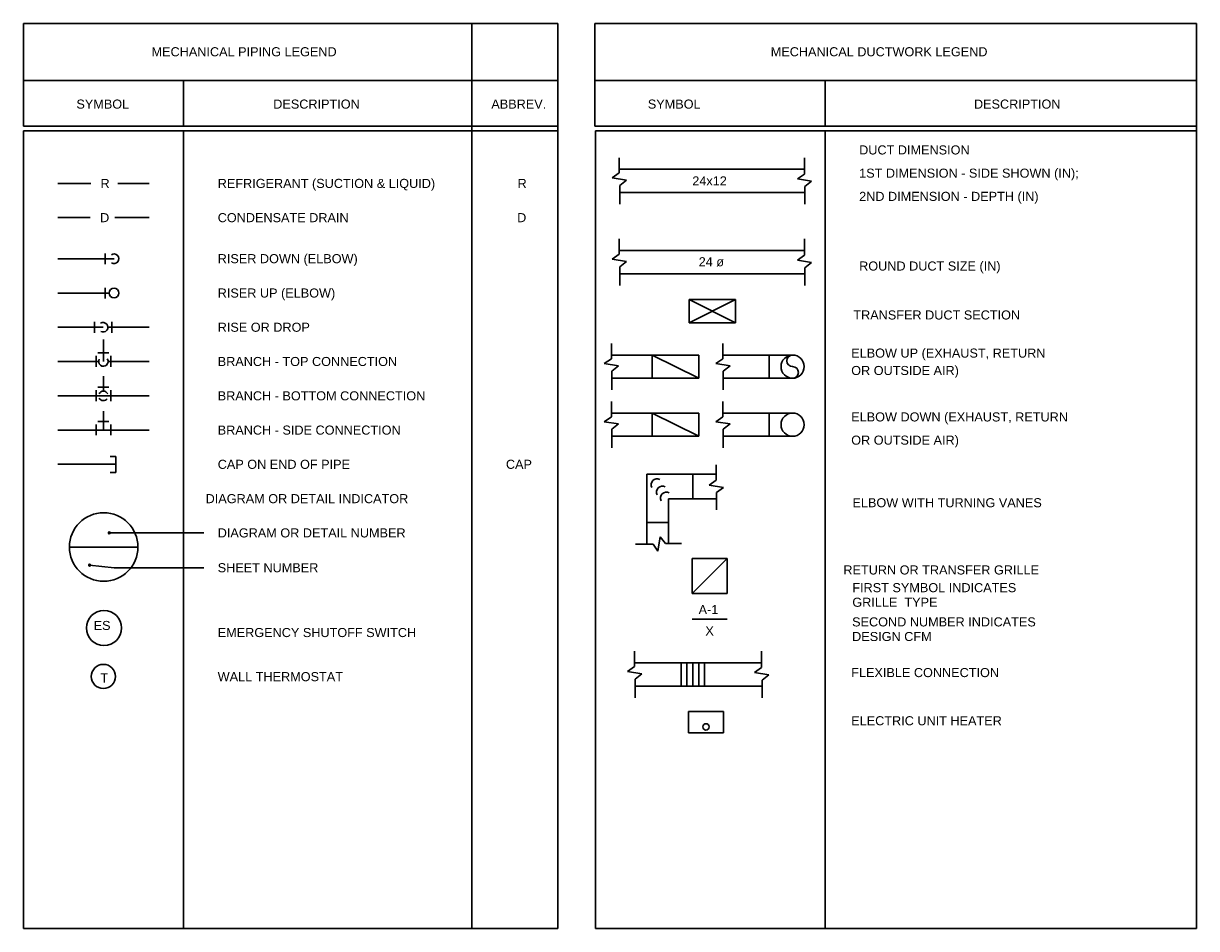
# Model space of a CAD drawing. Header units: inches. Extents: x 110.5 to 134.8, y 66.5 to 75.8.
# Tile 2 of 2: x 122.7 to 134.8, y 66.5 to 75.8. Entities that reach past the tile are written whole.
import ezdxf

# ---------------------------------------------------------------- set-up
doc = ezdxf.new("R2010")
doc.units = ezdxf.units.IN
doc.header["$MEASUREMENT"] = 0
for name, color, linetype, lineweight in [('A-DETL', 90, 'Continuous', 9), ('A-DETL-MEDM', 33, 'Continuous', 30), ('G-ANNO-TEXT', 231, 'Continuous', 9)]:
    doc.layers.add(name, color=color, linetype=linetype, lineweight=lineweight)
doc.styles.add('Arial', font='arial.ttf', dxfattribs={"height": 0.125})
doc.styles.add('Arial Unicode MS', font='ARIALUNI.TTF', dxfattribs={"height": 0.09375})

msp = doc.modelspace()

# ---------------------------------------------------------------- linework, layer by layer
at = {"layer": 'A-DETL', "lineweight": 30}
for p, q in [((128.242, 75.814), (122.716, 75.814)), ((122.716, 75.814), (122.716, 74.751)), ((127.351, 66.457), (127.351, 75.814)), ((128.242, 75.814), (128.242, 66.457)), ((128.624, 74.751), (128.624, 75.814)), ((128.624, 75.814), (134.844, 75.814)), ((134.844, 75.814), (134.844, 74.703)), ((122.716, 75.223), (128.242, 75.223)), ((124.369, 75.223), (124.369, 74.751)), ((128.624, 75.223), (134.844, 75.223)), ((131.005, 75.223), (131.005, 74.751)), ((122.716, 74.751), (128.242, 74.751)), ((128.624, 74.751), (134.844, 74.751)), ((122.716, 74.703), (128.242, 74.703)), ((122.716, 66.457), (122.716, 74.703)), ((124.369, 66.457), (124.369, 74.703)), ((128.63, 74.703), (134.844, 74.703)), ((128.63, 66.457), (128.63, 74.703)), ((131.005, 66.457), (131.005, 74.703)), ((134.844, 74.703), (134.844, 66.457)), ((128.876, 74.426), (128.876, 74.268)), ((130.79, 74.426), (130.79, 74.257)), ((128.876, 74.268), (128.803, 74.217)), ((128.876, 74.306), (130.79, 74.306)), ((130.79, 74.257), (130.717, 74.206)), ((123.07, 74.16), (123.411, 74.16)), ((124.015, 74.16), (123.693, 74.16)), ((128.803, 74.217), (128.951, 74.193)), ((128.951, 74.193), (128.881, 74.139)), ((128.881, 74.139), (128.881, 73.946)), ((130.717, 74.206), (130.865, 74.182)), ((130.865, 74.182), (130.795, 74.128)), ((130.795, 74.128), (130.795, 73.946)), ((128.881, 74.066), (130.795, 74.066)), ((123.07, 73.806), (123.404, 73.806)), ((124.015, 73.806), (123.662, 73.806)), ((128.876, 73.586), (128.876, 73.428)), ((130.79, 73.586), (130.79, 73.417)), ((123.07, 73.382), (123.652, 73.382)), ((123.562, 73.437), (123.562, 73.325)), ((128.876, 73.428), (128.803, 73.377)), ((128.876, 73.466), (130.79, 73.466)), ((130.79, 73.417), (130.717, 73.366)), ((128.803, 73.377), (128.951, 73.353)), ((128.951, 73.353), (128.881, 73.299)), ((128.881, 73.299), (128.881, 73.106)), ((130.717, 73.366), (130.865, 73.342)), ((130.865, 73.342), (130.795, 73.288)), ((130.795, 73.288), (130.795, 73.106)), ((128.881, 73.226), (130.795, 73.226)), ((123.07, 73.027), (123.602, 73.027)), ((123.562, 73.082), (123.562, 72.97)), ((129.598, 72.96), (130.078, 72.72)), ((130.078, 72.96), (129.598, 72.72)), ((129.598, 72.96), (130.078, 72.96)), ((129.598, 72.72), (129.598, 72.96)), ((130.078, 72.96), (130.078, 72.72)), ((123.07, 72.673), (123.54, 72.673)), ((123.451, 72.728), (123.451, 72.616)), ((124.015, 72.673), (123.589, 72.673)), ((123.629, 72.728), (123.629, 72.616)), ((130.078, 72.72), (129.598, 72.72)), ((123.542, 72.319), (123.542, 72.548)), ((128.794, 72.506), (128.794, 72.348)), ((129.946, 72.506), (129.946, 72.348)), ((123.07, 72.319), (123.493, 72.319)), ((123.467, 72.264), (123.467, 72.376)), ((123.597, 72.408), (123.486, 72.408)), ((124.015, 72.319), (123.592, 72.319)), ((123.618, 72.264), (123.618, 72.376)), ((128.794, 72.348), (128.721, 72.297)), ((128.721, 72.297), (128.869, 72.273)), ((128.794, 72.386), (129.217, 72.386)), ((129.217, 72.386), (129.697, 72.146)), ((129.217, 72.386), (129.697, 72.386)), ((129.217, 72.146), (129.217, 72.386)), ((129.697, 72.386), (129.697, 72.146)), ((129.946, 72.348), (129.873, 72.297)), ((129.873, 72.297), (130.021, 72.273)), ((129.946, 72.386), (130.668, 72.386)), ((130.425, 72.386), (130.425, 72.146)), ((128.869, 72.273), (128.799, 72.219)), ((128.799, 72.219), (128.799, 72.026)), ((130.021, 72.273), (129.951, 72.219)), ((129.951, 72.219), (129.951, 72.026)), ((123.597, 72.054), (123.486, 72.054)), ((123.542, 72.014), (123.542, 72.166)), ((128.799, 72.146), (129.217, 72.146)), ((129.697, 72.146), (129.217, 72.146)), ((129.951, 72.146), (130.668, 72.146)), ((123.07, 71.964), (124.015, 71.964)), ((123.467, 71.91), (123.467, 72.022)), ((123.618, 71.91), (123.618, 72.022)), ((123.542, 71.61), (123.542, 71.804)), ((128.794, 71.906), (128.794, 71.748)), ((129.946, 71.906), (129.946, 71.748)), ((123.597, 71.699), (123.486, 71.699)), ((128.794, 71.748), (128.721, 71.697)), ((128.721, 71.697), (128.869, 71.673)), ((129.217, 71.786), (128.794, 71.786)), ((129.217, 71.546), (129.217, 71.786)), ((129.217, 71.786), (129.697, 71.546)), ((129.697, 71.786), (129.217, 71.786)), ((129.697, 71.546), (129.697, 71.786)), ((129.946, 71.748), (129.873, 71.697)), ((129.873, 71.697), (130.021, 71.673)), ((129.946, 71.786), (130.668, 71.786)), ((130.425, 71.786), (130.425, 71.546)), ((123.07, 71.61), (124.015, 71.61)), ((123.467, 71.556), (123.467, 71.667)), ((123.618, 71.556), (123.618, 71.667)), ((128.869, 71.673), (128.799, 71.619)), ((128.799, 71.619), (128.799, 71.426)), ((130.021, 71.673), (129.951, 71.619)), ((129.951, 71.619), (129.951, 71.426)), ((128.799, 71.546), (129.217, 71.546)), ((129.217, 71.546), (129.697, 71.546)), ((129.951, 71.546), (130.668, 71.546)), ((123.672, 71.338), (123.612, 71.338)), ((123.672, 71.256), (123.672, 71.338)), ((123.07, 71.256), (123.672, 71.256)), ((123.672, 71.256), (123.672, 71.173)), ((129.877, 71.252), (129.877, 71.093)), ((123.672, 71.173), (123.612, 71.173)), ((129.162, 70.432), (129.162, 71.153)), ((129.162, 71.153), (129.877, 71.153)), ((129.636, 70.899), (129.636, 71.153)), ((129.877, 71.093), (129.804, 71.042)), ((129.804, 71.042), (129.952, 71.018)), ((129.952, 71.018), (129.882, 70.964)), ((129.882, 70.964), (129.882, 70.786)), ((129.385, 70.438), (129.385, 70.899)), ((129.385, 70.899), (129.882, 70.899)), ((129.162, 70.656), (129.385, 70.656)), ((124.581, 70.547), (123.603, 70.547)), ((129.276, 70.36), (129.3, 70.508)), ((129.3, 70.508), (129.354, 70.438)), ((123.191, 70.401), (123.9, 70.401)), ((129.042, 70.432), (129.225, 70.432)), ((129.225, 70.432), (129.276, 70.36)), ((129.354, 70.438), (129.519, 70.438)), ((129.63, 69.922), (129.99, 70.282)), ((129.99, 70.282), (129.63, 70.282)), ((129.63, 70.282), (129.63, 69.922)), ((129.99, 69.922), (129.99, 70.282)), ((123.652, 70.187), (123.4, 70.214)), ((124.581, 70.187), (123.652, 70.187)), ((129.63, 69.922), (129.99, 69.922)), ((129.034, 69.323), (129.034, 69.165)), ((130.348, 69.323), (130.348, 69.154)), ((129.034, 69.165), (128.961, 69.114)), ((129.034, 69.203), (130.348, 69.203)), ((129.516, 69.203), (129.516, 68.963)), ((129.573, 69.203), (129.573, 68.963)), ((129.636, 69.203), (129.636, 68.963)), ((129.697, 69.203), (129.697, 68.963)), ((129.756, 69.203), (129.756, 68.963)), ((130.348, 69.154), (130.275, 69.103)), ((128.961, 69.114), (129.109, 69.09)), ((129.109, 69.09), (129.039, 69.036)), ((129.039, 69.036), (129.039, 68.843)), ((130.275, 69.103), (130.423, 69.079)), ((130.423, 69.079), (130.353, 69.025)), ((130.353, 69.025), (130.353, 68.843)), ((129.039, 68.963), (130.353, 68.963)), ((129.59, 68.481), (129.59, 68.7)), ((129.59, 68.7), (129.952, 68.7)), ((129.952, 68.7), (129.952, 68.481)), ((129.952, 68.481), (129.59, 68.481)), ((128.242, 66.457), (122.716, 66.457)), ((134.844, 66.457), (128.63, 66.457))]:
    msp.add_line(p, q, dxfattribs=at)
for centre, radius in [((123.652, 73.027), 0.0492), ((130.668, 72.266), 0.12), ((123.545, 70.401), 0.354), ((123.603, 70.547), 0.00984), ((123.4, 70.214), 0.00984), ((123.542, 69.063), 0.125)]:
    msp.add_circle(centre, radius, dxfattribs=at)
for centre, radius, start, end in [((123.652, 73.382), 0.0492, 238.907, 124.3571), ((123.54, 72.673), 0.0492, 238.907, 124.3571), ((123.542, 72.319), 0.0492, 148.907, 34.3571), ((130.668, 72.326), 0.06, 90, 270), ((130.668, 72.206), 0.06, 270, 90), ((123.542, 71.964), 0.0492, 24.0998, 155.0926), ((123.542, 71.964), 0.0492, 208.6023, 323.3445), ((130.668, 71.666), 0.12, 90, 270), ((130.668, 71.666), 0.12, 270, 90), ((129.266, 71.044), 0.0616, 62.6106, 207.3894), ((129.323, 70.968), 0.0616, 62.6106, 207.3894), ((129.364, 70.908), 0.0616, 62.6106, 207.3894)]:
    msp.add_arc(centre, radius, start, end, dxfattribs=at)
at = {"layer": 'A-DETL-MEDM'}
msp.add_line((129.63, 69.657), (129.99, 69.657), dxfattribs=at)
for centre, radius in [((123.548, 69.564), 0.181), ((129.772, 68.542), 0.0328)]:
    msp.add_circle(centre, radius, dxfattribs=at)

# ---------------------------------------------------------------- texts
at = {"layer": 'G-ANNO-TEXT', "color": 7, "lineweight": 50, "attachment_point": 1, "style": 'Arial Unicode MS'}
for s, insert, char_height, width in [('MECHANICAL PIPING LEGEND', (124.04, 75.568), 0.09375, 2.35141), ('MECHANICAL DUCTWORK LEGEND', (130.442, 75.568), 0.09375, 2.75541), ('SYMBOL', (123.263, 75.027), 0.0937, 0.66912), ('DESCRIPTION', (125.298, 75.027), 0.09375, 1.10153), ('ABBREV.', (127.553, 75.027), 0.0937, 0.69753), ('SYMBOL', (129.171, 75.027), 0.0937, 0.66912), ('DESCRIPTION', (132.543, 75.027), 0.09375, 1.10153), ('A-1', (129.696, 69.801), 0.0937, 0.24934), ('X', (129.766, 69.58), 0.0937, 0.10731)]:
    msp.add_mtext(s, dxfattribs=dict(at, insert=insert, char_height=char_height, width=width))
at = {"layer": 'G-ANNO-TEXT', "color": 7, "attachment_point": 1, "style": 'Arial'}
for s, insert, char_height, width in [('DUCT DIMENSION', (131.356, 74.553), 0.09375, 1.40138), ('24x12', (129.631, 74.233), 0.0937, 0.43556), ('1ST DIMENSION - SIDE SHOWN (IN);', (131.356, 74.313), 0.09375, 2.78381), ('R', (123.512, 74.207), 0.0937, 0.11678), ('REFRIGERANT (SUCTION & LIQUID)', (124.724, 74.207), 0.09375, 2.75225), ('R', (127.824, 74.207), 0.0937, 0.11678), ('2ND DIMENSION - DEPTH (IN)', (131.356, 74.073), 0.09375, 2.2725), ('D', (123.508, 73.853), 0.0937, 0.11678), ('CONDENSATE DRAIN', (124.724, 73.853), 0.09375, 1.66334), ('D', (127.82, 73.853), 0.0937, 0.11678), ('RISER DOWN (ELBOW)', (124.724, 73.429), 0.09375, 1.78959), ('24 ø', (129.697, 73.397), 0.0937, 0.31878), ('ROUND DUCT SIZE (IN)', (131.356, 73.353), 0.09375, 1.79275), ('RISER UP (ELBOW)', (124.724, 73.074), 0.09375, 1.49606), ('TRANSFER DUCT SECTION', (131.296, 72.847), 0.09375, 2.11784), ('RISE OR DROP', (124.724, 72.72), 0.09375, 1.17097), ('ELBOW UP (EXHAUST, RETURN', (131.274, 72.453), 0.09375, 2.47134), ('BRANCH - TOP CONNECTION', (124.724, 72.366), 0.09375, 2.28197), ('OR OUTSIDE AIR)', (131.274, 72.273), 0.09375, 1.3635), ('BRANCH - BOTTOM CONNECTION', (124.724, 72.011), 0.09375, 2.64178), ('ELBOW DOWN (EXHAUST, RETURN', (131.274, 71.793), 0.09375, 2.76487), ('BRANCH - SIDE CONNECTION', (124.724, 71.657), 0.09375, 2.323), ('OR OUTSIDE AIR)', (131.274, 71.553), 0.09375, 1.3635), ('CAP ON END OF PIPE', (124.724, 71.303), 0.09375, 1.67912), ('CAP', (127.704, 71.303), 0.0937, 0.33141), ('DIAGRAM OR DETAIL INDICATOR', (124.599, 70.948), 0.09375, 2.56603), ('ELBOW WITH TURNING VANES', (131.287, 70.906), 0.09375, 2.41138), ('DIAGRAM OR DETAIL NUMBER', (124.724, 70.594), 0.09375, 2.38612), ('SHEET NUMBER', (124.724, 70.234), 0.09375, 1.28144), ('RETURN OR TRANSFER GRILLE', (131.193, 70.211), 0.09375, 2.48397), (' FIRST SYMBOL INDICATES', (131.249, 70.028), 0.09375, 2.11469), (' GRILLE  TYPE', (131.249, 69.877), 0.09375, 1.11731), ('ES', (123.441, 69.637), 0.0937, 0.21463), (' SECOND NUMBER INDICATES', (131.247, 69.674), 0.09375, 2.37666), ('EMERGENCY SHUTOFF SWITCH', (124.724, 69.564), 0.09375, 2.525), (' DESIGN CFM', (131.247, 69.523), 0.09375, 1.05419), ('FLEXIBLE CONNECTION', (131.274, 69.15), 0.09375, 1.8685), ('T', (123.511, 69.094), 0.0937, 0.09784), ('WALL THERMOSTAT', (124.724, 69.108), 0.09375, 1.59706), ('ELECTRIC UNIT HEATER', (131.274, 68.652), 0.09375, 1.90637)]:
    msp.add_mtext(s, dxfattribs=dict(at, insert=insert, char_height=char_height, width=width))

doc.saveas('drawing.dxf')
